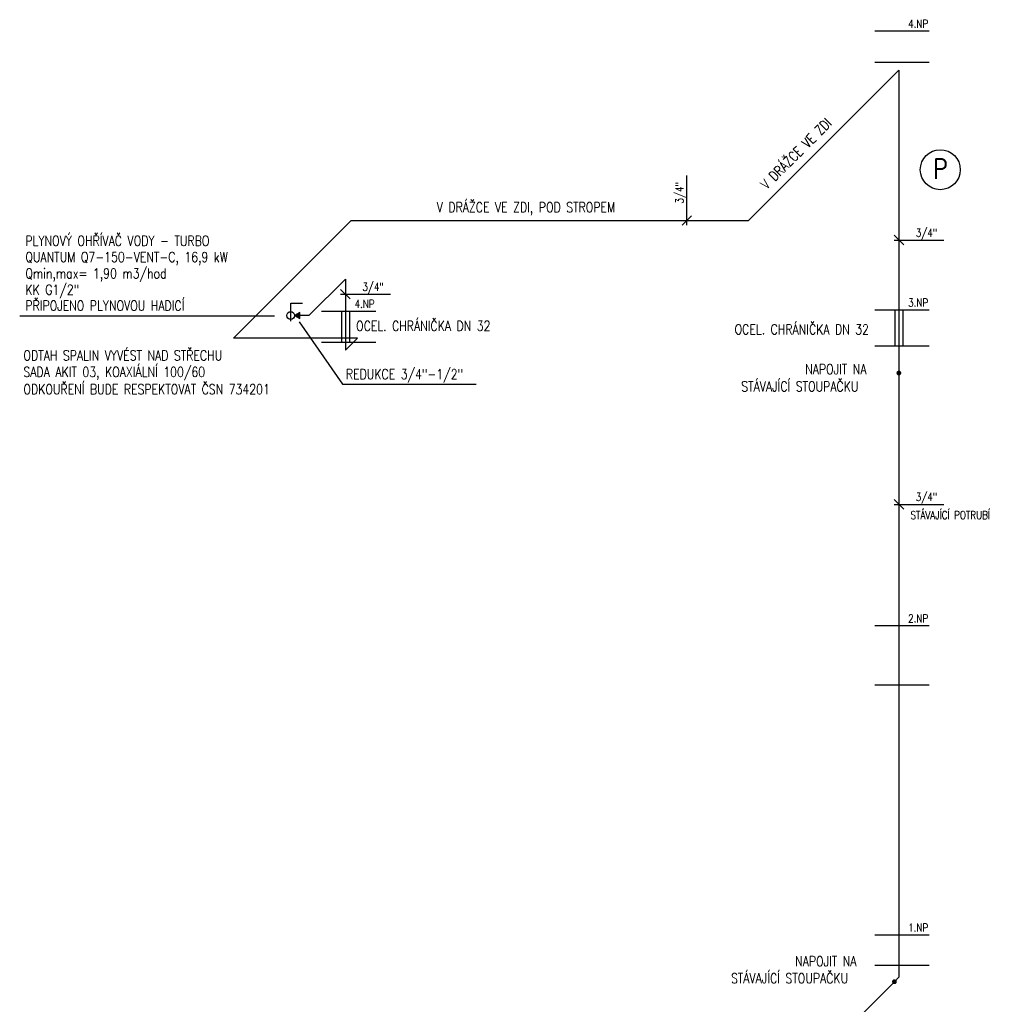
# Model space of a CAD drawing. Extents: x -388847 to -134749, y 81682 to 194994.
# Tile 23 of 23: x -148598 to -136444, y 165653 to 177972. Entities that reach past the tile are written whole.
import ezdxf
from ezdxf.enums import TextEntityAlignment as Align

# ---------------------------------------------------------------- set-up
doc = ezdxf.new("R2010")
doc.units = 0
doc.header["$MEASUREMENT"] = 0
for name, color, linetype in [('ZT-ARMAT', 4, 'Continuous'), ('ZT-KAN', 3, 'Continuous'), ('ZT-PLYN', 40, 'PLYN'), ('ZT-PLYNS', 4, 'Continuous'), ('ZT-TEXT', 2, 'Continuous')]:
    doc.layers.add(name, color=color, linetype=linetype)
doc.styles.add('C', font='simplexc', dxfattribs={"width": 0.8})
doc.styles.add('SIMPLEX', font='SIMPLEX.shx', dxfattribs={"width": 0.8})
doc.linetypes.add('PLYN', pattern='A,5,-0.2,[1,ZT01-R14,S=0.2,R=0,X=0,Y=0],-0.6', length=5.8)

# ---------------------------------------------------------------- blocks, each defined once
blk = doc.blocks.new('KOHOUT')
at = {"layer": 'ZT-ARMAT', "color": 4}
for p, q in [((0, 155), (148, 155)), ((0, 155), (148, 155)), ((0, -69), (0, 155))]:
    blk.add_line(p, q, dxfattribs=at)
blk.add_circle((0, 0), 48.1, dxfattribs=at)
blk = doc.blocks.new('CST')
at = {"color": 2}
blk.add_circle((0, 0), 250, dxfattribs=at)
at = {"color": 1, "style": 'SIMPLEX', "width": 0.8}
blk.add_attdef('CISLO\\STOUPACKY', text='', height=250, dxfattribs=at).set_placement((0, -113), align=Align.CENTER)
blk = doc.blocks.new('REDUKCE')
at = {"layer": 'ZT-KAN', "color": 2}
for p, q in [((0, 65), (-38, 0)), ((-38, 0), (38, 0)), ((38, 0), (0, 65))]:
    blk.add_line(p, q, dxfattribs=at)

msp = doc.modelspace()

# ---------------------------------------------------------------- hatches: boundary and pattern name
at = {"layer": 'ZT-PLYN', "linetype": 'Continuous'}
h = msp.add_hatch(color=2, dxfattribs=at)
h.paths.add_polyline_path([(-145094.9, 174307.6), (-145159.9, 174270.1), (-145094.9, 174270.1)])
h.paths.add_polyline_path([(-145094.9, 174270.1), (-145159.9, 174270.1), (-145109.1, 174240.8), (-145094.9, 174246.9)])
h.paths.add_polyline_path([(-145094.9, 174246.9), (-145109.1, 174240.8), (-145094.9, 174232.6)])

# ---------------------------------------------------------------- linework, layer by layer
at = {"layer": 'ZT-PLYN', "color": 8, "linetype": 'Continuous', "ltscale": 300}
for p, q in [((-137901, 177831.2), (-137220.4, 177831.2)), ((-137901, 177441.2), (-137220.4, 177441.2)), ((-144824.5, 174325.3), (-144143.9, 174325.3)), ((-137901, 174341.2), (-137220.4, 174341.2)), ((-144824.5, 173935.3), (-144143.9, 173935.3)), ((-137901, 173891.2), (-137220.4, 173891.2)), ((-137901, 170391.2), (-137220.4, 170391.2)), ((-137901, 169651.2), (-137220.4, 169651.2)), ((-137901, 166521.2), (-137220.4, 166521.2)), ((-137901, 166141.2), (-137220.4, 166141.2))]:
    msp.add_line(p, q, dxfattribs=at)
at = {"layer": 'ZT-PLYN', "color": 40, "linetype": 'PLYN', "ltscale": 300}
for p, q in [((-139482.1, 175459.4), (-137600.4, 177341.2)), ((-137600.4, 177341.2), (-137600.4, 173550.9)), ((-145922.5, 173987.1), (-144450.2, 175459.4)), ((-144450.2, 175459.4), (-139482.1, 175459.4)), ((-144523.9, 174725.3), (-144979.1, 174270.1)), ((-144523.9, 174725.3), (-144523.9, 173835.3)), ((-144979.1, 174270.1), (-145159.9, 174270.1)), ((-144372.1, 173987.1), (-145922.5, 173987.1)), ((-144523.9, 173835.3), (-144372.1, 173987.1)), ((-137656.1, 165935.4), (-139490.4, 164101.1))]:
    msp.add_line(p, q, dxfattribs=at)
at = {"layer": 'ZT-PLYN', "color": 2, "linetype": 'Continuous', "ltscale": 300}
for p, q in [((-144573.9, 174325.3), (-144573.9, 173935.3)), ((-144473.9, 174325.3), (-144473.9, 173935.3)), ((-137650.4, 174341.2), (-137650.4, 173891.2)), ((-137550.4, 174341.2), (-137550.4, 173891.2))]:
    msp.add_line(p, q, dxfattribs=at)
at = {"layer": 'ZT-PLYN', "color": 2, "linetype": 'Continuous'}
for p, q in [((-148597.6, 174264.9), (-145408.5, 174264.9)), ((-145103.1, 174189.7), (-144560.2, 173413.1)), ((-144560.2, 173413.1), (-142887.7, 173413.1))]:
    msp.add_line(p, q, dxfattribs=at)
at = {"layer": 'ZT-PLYN', "color": 8, "linetype": 'PLYN', "ltscale": 300}
for p, q in [((-137600.4, 173550.9), (-137600.4, 165991.2)), ((-137600.4, 165991.2), (-137656.1, 165935.4))]:
    msp.add_line(p, q, dxfattribs=at)
at = {"layer": 'ZT-PLYN', "color": 40, "linetype": 'Continuous', "ltscale": 300, "const_width": 30}
for points in [[(-137615.4, 173550.9, 1), (-137585.4, 173550.9, 1)], [(-137671.1, 165935.4, 1), (-137641.1, 165935.4, 1)]]:
    msp.add_lwpolyline(points, format="xyb", close=True, dxfattribs=at)
at = {"layer": 'ZT-TEXT', "linetype": 'ByBlock'}
for p, q in [((-140252.4, 175399.4), (-140252.4, 176023)), ((-140192.4, 175519.4), (-140312.4, 175399.4)), ((-137540.4, 175154.1), (-137660.4, 175274.1)), ((-137660.4, 175214.1), (-137036.8, 175214.1)), ((-144463.9, 174477.1), (-144583.9, 174597.1)), ((-144583.9, 174537.1), (-143960.4, 174537.1)), ((-137540.4, 171847.7), (-137660.4, 171967.7)), ((-137660.4, 171907.7), (-137036.8, 171907.7))]:
    msp.add_line(p, q, dxfattribs=at)

# ---------------------------------------------------------------- block references
at = {"layer": 'ZT-PLYN', "color": 40, "linetype": 'PLYN', "ltscale": 300}
msp.add_blockref('KOHOUT', (-145207.9, 174270.1), dxfattribs=at)
at = {"layer": 'ZT-PLYN', "color": 2, "linetype": 'Continuous', "rotation": 90}
msp.add_blockref('REDUKCE', (-145094.9, 174270.1), dxfattribs=at)
at = {"layer": 'ZT-PLYNS', "color": 40, "linetype": 'PLYN', "ltscale": 300}
msp.add_blockref('CST', (-137082.5, 176094.5), dxfattribs=at).add_auto_attribs({'CISLO\\STOUPACKY': 'P'})

# ---------------------------------------------------------------- texts
at = {"layer": 'ZT-PLYN', "color": 8, "linetype": 'Continuous', "ltscale": 300, "style": 'C', "width": 0.8}
for s, p in [('4.NP', (-137484.3, 177871.6)), ('4.NP', (-144407.9, 174365.7)), ('3.NP', (-137484.3, 174381.6)), ('2.NP', (-137484.3, 170431.6)), ('1.NP', (-137484.3, 166561.6))]:
    msp.add_text(s, height=100, dxfattribs=at).set_placement(p)
at = {"layer": 'ZT-PLYN', "color": 2, "linetype": 'Continuous', "style": 'C', "width": 0.8}
msp.add_text('V DRÁŽCE VE ZDI', height=125, rotation=45, dxfattribs=at).set_placement((-139254, 175840.5))
for s, p in [('V DRÁŽCE VE ZDI, POD STROPEM', (-143381.2, 175562.8)), ('PLYNOVÝ OHŘÍVAČ VODY - TURBO', (-148526.2, 175142.2)), ('QUANTUM Q7-150-VENT-C, 16,9 kW', (-148526.2, 174939.4)), ('Qmin,max= 1,90 m3/hod', (-148526.2, 174734.4)), ('KK G1/2"', (-148526.2, 174530.2)), ('PŘIPOJENO PLYNOVOU HADICÍ', (-148526.2, 174331.4)), ('OCEL. CHRÁNIČKA DN 32', (-144389.5, 174077.9)), ('OCEL. CHRÁNIČKA DN 32', (-139655, 174034.2)), ('ODTAH SPALIN VYVÉST NAD STŘECHU', (-148550.4, 173708.4)), ('SADA AKIT 03, KOAXIÁLNÍ 100/60', (-148550.4, 173502.3)), ('REDUKCE 3/4"-1/2"', (-144517.5, 173474.3)), ('ODKOUŘENÍ BUDE RESPEKTOVAT ČSN 734201', (-148550.4, 173284.8))]:
    msp.add_text(s, height=125, dxfattribs=at).set_placement(p)
at = {"layer": 'ZT-TEXT', "style": 'C', "width": 0.8}
msp.add_text('3/4"', height=100, rotation=90, dxfattribs=at).set_placement((-140294.6, 175671.7))
for s, height, p in [('3/4"', 100, (-137388.1, 175256.3)), ('3/4"', 100, (-144311.6, 174579.3)), ('NAPOJIT NA', 125, (-138772.4, 173536.6)), ('STÁVAJÍCÍ STOUPAČKU', 125, (-139572.1, 173320.5)), ('3/4"', 100, (-137388.1, 171949.9)), ('STÁVAJÍCÍ POTRUBÍ', 100, (-137454.3, 171723.6)), ('NAPOJIT NA', 125, (-138898, 166128)), ('STÁVAJÍCÍ STOUPAČKU', 125, (-139700.6, 165915.8))]:
    msp.add_text(s, height=height, dxfattribs=at).set_placement(p)

doc.saveas('drawing.dxf')
